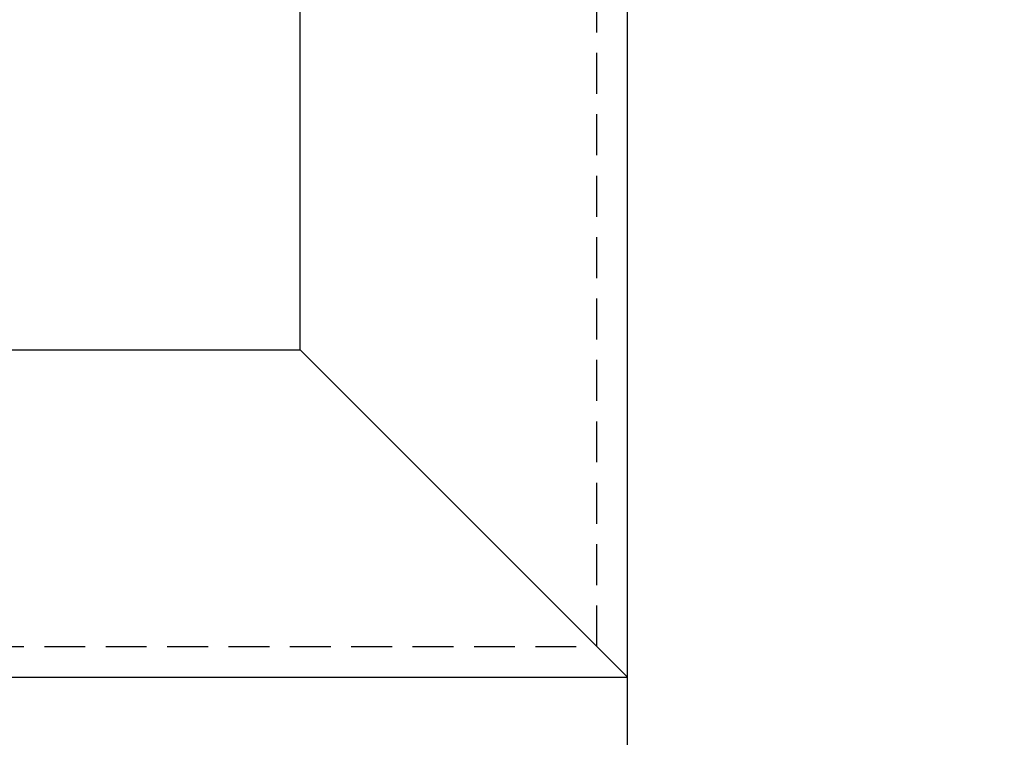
# Model space of a CAD drawing. Header units: feet. Extents: x -114 to 1432, y 355 to 669.
# Tile 57 of 197: x 170.64 to 176.65, y 445.79 to 450.17. Entities that reach past the tile are written whole.
import ezdxf

# ---------------------------------------------------------------- set-up
doc = ezdxf.new("R2010")
doc.units = ezdxf.units.FT
doc.header["$MEASUREMENT"] = 0
doc.linetypes.add('DOT', pattern=[0.25, 0, -0.25])
doc.linetypes.add('HIDDEN', pattern=[0.375, 0.25, -0.125])
for name, color, linetype in [('A-BULLETINBOARD', 3, 'Continuous'), ('A-HIDDEN', 8, 'DOT'), ('A-POSTS&BEAMS', 5, 'Continuous')]:
    doc.layers.add(name, color=color, linetype=linetype)

msp = doc.modelspace()

# ---------------------------------------------------------------- linework, layer by layer
at = {"layer": 'A-BULLETINBOARD', "linetype": 'Continuous'}
for points in [[(174.3503, 446.1584), (174.3503, 494.1584), (126.3503, 494.1584), (126.3503, 446.1584)], [(172.3503, 448.1584), (172.3503, 492.1584), (128.3503, 492.1584), (128.3503, 448.1584)]]:
    msp.add_lwpolyline(points, close=True, dxfattribs=at)
msp.add_lwpolyline([(172.3503, 448.1584), (174.3503, 446.1584)], dxfattribs=at)
at = {"layer": 'A-HIDDEN', "linetype": 'HIDDEN'}
msp.add_lwpolyline([(174.1628, 446.3459), (174.1628, 493.9709), (126.5378, 493.9709), (126.5378, 446.3459)], close=True, dxfattribs=at)
at = {"layer": 'A-POSTS&BEAMS'}
msp.add_lwpolyline([(174.3503, 442.6803), (174.3503, 506.1584), (181.8503, 506.1584), (181.8503, 442.7076)], dxfattribs=at)

doc.saveas('drawing.dxf')
